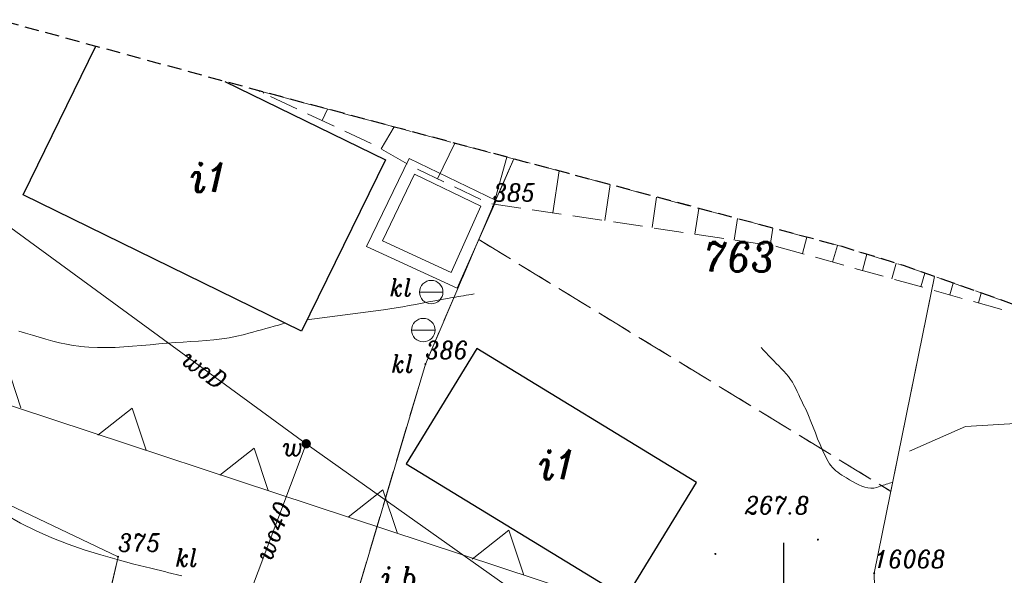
# Model space of a CAD drawing. Header units: metres. Extents: x 7435600 to 7436400, y 5537603 to 5538250.
# Tile 32 of 43: x 7436017 to 7436059, y 5537951 to 5537975. Entities that reach past the tile are written whole.
import ezdxf
from ezdxf.enums import TextEntityAlignment as Align

# ---------------------------------------------------------------- set-up
doc = ezdxf.new("R2010")
doc.units = ezdxf.units.M
doc.header["$MEASUREMENT"] = 0
for name, pattern in [('1.5_0.5', [2, 1.5, -0.5]), ('2', [0.9, 0.6, -0.3]), ('218-500', [1, 0.5, -0.5]), ('219-500', [0]), ('3117-500', [0]), ('mz1.25_0.5', [1.75, 1.25, -0.5])]:
    doc.linetypes.add(name, pattern=pattern)
doc.layers.get('0').update_dxf_attribs({"color": 2, "linetype": 'CONTINUOUS', "lineweight": 5})
doc.layers.add('!ramka', color=2, linetype='CONTINUOUS', lineweight=0)
for name, color, linetype in [('000 Inne (niezydentyfikowane)', 7, 'CONTINUOUS'), ('203-Punkt załamania granicy działki nie stabilizowany', 7, 'CONTINUOUS'), ('203-Punkt załamania granicy działki nie stabilizowany-Atr104', 7, 'CONTINUOUS'), ('211-Nr działki', 7, 'CONTINUOUS'), ('217-Granica konturu klasyfikcyjnego', 7, 'CONTINUOUS'), ('218-Granica użytku', 7, 'CONTINUOUS'), ('219-Linia granicy', 7, 'CONTINUOUS'), ('312-Budynek (powierzchnia)', 7, 'CONTINUOUS'), ('312-Numer ewidencyjny budynku-Atr124', 7, 'CONTINUOUS'), ('811-Warstwica ciągła linia', 7, 'CONTINUOUS'), ('inna budowla (powierzchnia)-Atr17', 7, 'CONTINUOUS'), ('murek oporowy (linia)', 7, 'CONTINUOUS'), ('Nieprzekraczalna linia zabudowy', 7, 'CONTINUOUS'), ('ogrodzenie trwałe (linia)', 7, 'CONTINUOUS'), ('osadnik kanalizacji lokalnej (dół Chambeau) (punkt)', 7, 'CONTINUOUS'), ('osadnik kanalizacji lokalnej (dół Chambeau) (punkt)-Atr17', 7, 'CONTINUOUS'), ('przewód wodociągowy (linia)', 7, 'CONTINUOUS'), ('przewód wodociągowy (linia)-Atr1', 7, 'CONTINUOUS'), ('punkt wysokościowy naturalny', 7, 'CONTINUOUS'), ('punkt wysokościowy naturalny-Atr2', 7, 'CONTINUOUS'), ('skarpa nieumocniona (powierzchnia)', 7, 'CONTINUOUS'), ('Wstawianie ramki sekcyjnej z opisem', 7, 'CONTINUOUS'), ('Zakres', 7, 'CONTINUOUS'), ('zasuwa - siec wodociągowa (punkt)', 7, 'CONTINUOUS'), ('zasuwa - siec wodociągowa (punkt)-Atr17', 7, 'CONTINUOUS')]:
    doc.layers.add(name, color=color, linetype=linetype)
doc.styles.get("Standard").update_dxf_attribs({"font": 'italic_1250.shx', "width": 0.75})
doc.linetypes.add('450-500k', pattern='A,2.5,0,[7,ksztalty.shx,S=0.714,R=0,X=0,Y=0],2.5', length=5)
doc.linetypes.add('902-500', pattern='A,3.75,0,[1,ksztalty.shx,S=0.5,R=0,X=0,Y=0],3.75', length=7.5)

# ---------------------------------------------------------------- blocks, each defined once
blk = doc.blocks.new('203')
at = {"linetype": 'Continuous', "lineweight": 0}
h = blk.add_hatch(color=0, dxfattribs=at)
edge = h.paths.add_edge_path()
edge.add_arc((0, 0), 0.045, 0, 360)
blk = doc.blocks.new('US07')
at = {"color": 0, "linetype": 'Continuous', "lineweight": 13}
for q in [(-0.5, 0), (0.5, 0)]:
    blk.add_line((0, 0), q, dxfattribs=at)
blk.add_circle((0, 0), 0.5, dxfattribs=at)
blk = doc.blocks.new('US25')
at = {"linetype": 'Continuous', "lineweight": 0}
h = blk.add_hatch(color=0, dxfattribs=at)
edge = h.paths.add_edge_path()
edge.add_arc((0, 0), 0.2, 0, 360)
blk = doc.blocks.new('PW01')
at = {"linetype": 'Continuous', "lineweight": 13}
h = blk.add_hatch(color=0, dxfattribs=at)
edge = h.paths.add_edge_path()
edge.add_arc((0, 0), 0.045, 0, 360)
blk = doc.blocks.new('RAMKA500K')
at = {"color": 0}
blk.add_line((50, 197.5), (50, 202.5), dxfattribs=at)

msp = doc.modelspace()

# ---------------------------------------------------------------- linework, layer by layer
at = {"layer": '!ramka', "color": 251, "linetype": 'Continuous', "lineweight": 13}
msp.add_3dface([(7435692.445, 5538052.761), (7436192.445, 5538052.761), (7436192.445, 5537747.761), (7435692.445, 5537747.761)], dxfattribs=at)
at = {"layer": '000 Inne (niezydentyfikowane)', "color": 251, "linetype": 'Continuous', "lineweight": 13}
for p, q in [((7436027.81, 5537971.68), (7436027.83, 5537971.723)), ((7436030.32, 5537970.51), (7436030.547, 5537970.996)), ((7436032.84, 5537969.3), (7436033.384, 5537970.237)), ((7436035.24, 5537968.02), (7436035.972, 5537969.545)), ((7436037.64, 5537966.95), (7436038.188, 5537968.953)), ((7436040.15, 5537966.57), (7436040.416, 5537968.356)), ((7436042.37, 5537966.24), (7436042.597, 5537967.773)), ((7436044.38, 5537965.94), (7436044.574, 5537967.245)), ((7436046.21, 5537965.66), (7436046.373, 5537966.763)), ((7436047.88, 5537965.41), (7436048.018, 5537966.323)), ((7436049.42, 5537965.18), (7436049.529, 5537965.919)), ((7436050.79, 5537964.83), (7436050.985, 5537965.53)), ((7436052.08, 5537964.47), (7436052.281, 5537965.183)), ((7436053.35, 5537964.11), (7436053.542, 5537964.803)), ((7436054.6, 5537963.76), (7436054.784, 5537964.42)), ((7436055.84, 5537963.42), (7436056.003, 5537964.004)), ((7436057.07, 5537963.07), (7436057.213, 5537963.575)), ((7436058.3, 5537962.73), (7436058.417, 5537963.148))]:
    msp.add_line(p, q, dxfattribs=at)
at = {"layer": '217-Granica konturu klasyfikcyjnego', "color": 3, "linetype": '1.5_0.5', "lineweight": 13, "flags": 128}
for points in [[(7436038.489, 5537968.872), (7436037.6, 5537966.84)], [(7436037.6, 5537966.84), (7436038.489, 5537968.872)], [(7436037.6, 5537966.84), (7436037, 5537965.43)], [(7436037, 5537965.43), (7436037.6, 5537966.84)], [(7436034.72, 5537960.12), (7436037, 5537965.43)], [(7436037, 5537965.43), (7436054.56, 5537954.69)], [(7436054.56, 5537954.69), (7436056.426, 5537963.854)], [(7436030.64, 5537946.41), (7436034.72, 5537960.12)]]:
    msp.add_lwpolyline(points, dxfattribs=at)
at = {"layer": '218-Granica użytku', "color": 3, "linetype": '218-500', "lineweight": 13, "flags": 128}
for points in [[(7436037, 5537965.43), (7436054.56, 5537954.69)], [(7436054.56, 5537954.69), (7436037, 5537965.43)]]:
    msp.add_lwpolyline(points, dxfattribs=at)
at = {"layer": '219-Linia granicy', "color": 96, "linetype": '219-500', "lineweight": 13, "flags": 128}
for points in [[(7436038.493, 5537968.871), (7436037.6, 5537966.84)], [(7436037.6, 5537966.84), (7436034.72, 5537960.12)], [(7436056.426, 5537963.854), (7436053.85, 5537951.2)], [(7436034.72, 5537960.12), (7436030.64, 5537946.41)], [(7436014.19, 5537955.44), (7436021.62, 5537951.9)], [(7436021.62, 5537951.9), (7436017.98, 5537936.02)], [(7436054.14, 5537939.35), (7436053.85, 5537951.2)]]:
    msp.add_lwpolyline(points, dxfattribs=at)
at = {"layer": '312-Budynek (powierzchnia)', "color": 251, "linetype": 'Continuous', "lineweight": 25, "flags": 128}
for points in [[(7436017.57, 5537967.34), (7436020.673, 5537973.676)], [(7436026.163, 5537972.178), (7436033.02, 5537968.83)], [(7436033.02, 5537968.83), (7436029.44, 5537961.53)], [(7436029.44, 5537961.53), (7436017.57, 5537967.34)], [(7436036.91, 5537960.79), (7436033.9, 5537955.87)], [(7436046.27, 5537955.07), (7436036.91, 5537960.79)], [(7436033.9, 5537955.87), (7436043.26, 5537950.15)], [(7436043.26, 5537950.15), (7436046.27, 5537955.07)]]:
    msp.add_lwpolyline(points, dxfattribs=at)
at = {"layer": '811-Warstwica ciągła linia', "color": 32, "linetype": 'Continuous', "lineweight": 13, "flags": 128}
for points in [[(7436029.67, 5537962.01), (7436029.996, 5537962.052), (7436030.322, 5537962.094), (7436030.648, 5537962.135), (7436030.974, 5537962.176), (7436031.3, 5537962.217), (7436031.626, 5537962.258), (7436031.952, 5537962.3), (7436032.278, 5537962.342), (7436032.604, 5537962.386), (7436032.93, 5537962.43), (7436033.205, 5537962.47), (7436033.48, 5537962.515), (7436033.754, 5537962.563), (7436034.028, 5537962.613), (7436034.302, 5537962.665), (7436034.575, 5537962.717), (7436034.848, 5537962.77), (7436035.122, 5537962.822), (7436035.396, 5537962.872), (7436035.67, 5537962.92), (7436035.783, 5537962.939), (7436035.896, 5537962.958), (7436036.009, 5537962.977), (7436036.122, 5537962.996), (7436036.235, 5537963.015), (7436036.348, 5537963.034), (7436036.461, 5537963.053), (7436036.574, 5537963.072), (7436036.687, 5537963.091), (7436036.8, 5537963.11)], [(7436017.393, 5537961.525), (7436017.68, 5537961.436), (7436017.967, 5537961.347), (7436018.255, 5537961.261), (7436018.544, 5537961.179), (7436018.833, 5537961.101), (7436019.124, 5537961.03), (7436019.417, 5537960.968), (7436019.711, 5537960.915), (7436019.95, 5537960.88), (7436020.007, 5537960.873), (7436020.377, 5537960.838), (7436020.748, 5537960.821), (7436021.12, 5537960.82), (7436021.493, 5537960.83), (7436021.865, 5537960.851), (7436022.238, 5537960.879), (7436022.611, 5537960.912), (7436022.984, 5537960.947), (7436023.356, 5537960.982), (7436023.67, 5537961.01), (7436023.727, 5537961.015), (7436024.057, 5537961.038), (7436024.387, 5537961.059), (7436024.718, 5537961.078), (7436025.049, 5537961.098), (7436025.379, 5537961.123), (7436025.708, 5537961.153), (7436026.036, 5537961.192), (7436026.361, 5537961.242), (7436026.685, 5537961.306), (7436026.95, 5537961.37), (7436027.006, 5537961.385), (7436027.188, 5537961.434), (7436027.369, 5537961.483), (7436027.55, 5537961.532), (7436027.731, 5537961.582), (7436027.912, 5537961.632), (7436028.093, 5537961.683), (7436028.273, 5537961.733), (7436028.454, 5537961.784), (7436028.635, 5537961.835), (7436028.76, 5537961.87)], [(7436054.63, 5537955.08), (7436054.564, 5537955.058), (7436054.498, 5537955.036), (7436054.432, 5537955.013), (7436054.366, 5537954.991), (7436054.3, 5537954.969), (7436054.234, 5537954.947), (7436054.168, 5537954.925), (7436054.102, 5537954.904), (7436054.036, 5537954.882), (7436053.97, 5537954.86), (7436053.841, 5537954.83), (7436053.711, 5537954.823), (7436053.581, 5537954.836), (7436053.451, 5537954.867), (7436053.32, 5537954.912), (7436053.19, 5537954.969), (7436053.06, 5537955.035), (7436052.93, 5537955.107), (7436052.8, 5537955.183), (7436052.67, 5537955.26), (7436052.572, 5537955.319), (7436052.478, 5537955.378), (7436052.388, 5537955.439), (7436052.302, 5537955.501), (7436052.221, 5537955.567), (7436052.145, 5537955.636), (7436052.073, 5537955.709), (7436052.007, 5537955.787), (7436051.946, 5537955.87), (7436051.89, 5537955.96), (7436051.763, 5537956.199), (7436051.647, 5537956.441), (7436051.541, 5537956.686), (7436051.441, 5537956.933), (7436051.345, 5537957.18), (7436051.249, 5537957.428), (7436051.153, 5537957.675), (7436051.053, 5537957.919), (7436050.946, 5537958.161), (7436050.83, 5537958.4), (7436050.764, 5537958.534), (7436050.7, 5537958.67), (7436050.636, 5537958.807), (7436050.573, 5537958.943), (7436050.507, 5537959.079), (7436050.438, 5537959.212), (7436050.364, 5537959.342), (7436050.284, 5537959.467), (7436050.197, 5537959.587), (7436050.1, 5537959.7), (7436049.994, 5537959.813), (7436049.887, 5537959.926), (7436049.78, 5537960.038), (7436049.673, 5537960.15), (7436049.566, 5537960.261), (7436049.458, 5537960.373), (7436049.351, 5537960.484), (7436049.244, 5537960.596), (7436049.137, 5537960.708), (7436049.03, 5537960.82)], [(7436016.815, 5537953.701), (7436017.465, 5537953.331), (7436018.128, 5537953), (7436018.802, 5537952.704), (7436019.486, 5537952.438), (7436020.179, 5537952.198), (7436020.879, 5537951.979), (7436021.586, 5537951.778), (7436022.298, 5537951.589), (7436023.014, 5537951.409), (7436023.66, 5537951.25), (7436023.732, 5537951.232), (7436024.343, 5537951.088)]]:
    msp.add_lwpolyline(points, dxfattribs=at)
at = {"layer": 'murek oporowy (linia)', "color": 251, "linetype": '450-500k', "lineweight": 13}
for p, q in [((7436032.214, 5537965.129), (7436034.023, 5537968.883)), ((7436034.023, 5537968.883), (7436037.737, 5537967.1)), ((7436037.737, 5537967.1), (7436036.076, 5537963.357)), ((7436036.076, 5537963.357), (7436032.214, 5537965.129))]:
    msp.add_line(p, q, dxfattribs=at)
at = {"layer": 'murek oporowy (linia)', "color": 251, "lineweight": 13}
for p, q in [((7436032.886, 5537965.371), (7436034.257, 5537968.217)), ((7436034.257, 5537968.217), (7436037.083, 5537966.86)), ((7436037.083, 5537966.86), (7436035.824, 5537964.023)), ((7436035.824, 5537964.023), (7436032.886, 5537965.371))]:
    msp.add_line(p, q, dxfattribs=at)
at = {"layer": 'Nieprzekraczalna linia zabudowy', "color": 251, "linetype": '3117-500', "lineweight": 13, "flags": 128}
msp.add_lwpolyline([(7436132.87, 5537917.47), (7436105.98, 5537928.56), (7436069.68, 5537940.95), (7436009.28, 5537960.91), (7435960.76, 5537975.49), (7435944.26, 5537980.85)], dxfattribs=at)
msp.add_lwpolyline([(7436132.87, 5537917.47), (7436105.98, 5537928.56), (7436069.68, 5537940.95), (7436009.28, 5537960.91), (7435960.76, 5537975.49), (7435944.26, 5537980.85)], dxfattribs=at)
msp.add_lwpolyline([(7436132.87, 5537917.47), (7436105.98, 5537928.56), (7436069.68, 5537940.95), (7436009.28, 5537960.91), (7435960.76, 5537975.49), (7435944.26, 5537980.85)], dxfattribs=at)
at = {"layer": 'Nieprzekraczalna linia zabudowy', "color": 251, "linetype": '3117-500', "lineweight": 13, "elevation": 0, "flags": 128}
for points in [[(7436017.476, 5537958.253), (7436016.842, 5537960.176), (7436015.278, 5537958.938)], [(7436022.813, 5537956.441), (7436022.22, 5537958.24), (7436020.758, 5537957.083)], [(7436028.019, 5537954.732), (7436027.427, 5537956.531), (7436025.964, 5537955.373)], [(7436033.524, 5537952.898), (7436032.911, 5537954.761), (7436031.431, 5537953.59)], [(7436038.916, 5537951.109), (7436038.282, 5537953.032), (7436036.718, 5537951.794)]]:
    msp.add_lwpolyline(points, dxfattribs=at)
at = {"layer": 'ogrodzenie trwałe (linia)', "color": 251, "linetype": '902-500', "lineweight": 13, "flags": 128}
for points in [[(7435995.28, 5537963.46), (7435998.2, 5537963.78), (7436008.7, 5537958.31), (7436014.19, 5537955.44), (7436021.62, 5537951.9), (7436017.93, 5537936.28), (7436001.21, 5537941.47)], [(7436060.35, 5537957.61), (7436057.75, 5537957.46), (7436055.35, 5537956.41)]]:
    msp.add_lwpolyline(points, dxfattribs=at)
at = {"layer": 'przewód wodociągowy (linia)', "color": 5, "linetype": 'Continuous', "lineweight": 13, "flags": 128}
for points in [[(7436005.669, 5537977.772), (7436014.39, 5537967.87), (7436029.64, 5537956.72), (7436039.92, 5537949.42)], [(7436029.64, 5537956.72), (7436026.25, 5537947.72)]]:
    msp.add_lwpolyline(points, dxfattribs=at)
at = {"layer": 'skarpa nieumocniona (powierzchnia)', "color": 251, "linetype": 'mz1.25_0.5', "lineweight": 13, "flags": 128}
msp.add_lwpolyline([(7436027.84, 5537971.72), (7436052.48, 5537965.13), (7436055.14, 5537964.31), (7436062.9, 5537961.56), (7436062.4, 5537961.58), (7436049.68, 5537965.14), (7436037.41, 5537966.98), (7436034.14, 5537968.55), (7436032.6, 5537969.44), (7436027.58, 5537971.79)], close=True, dxfattribs=at)
at = {"layer": 'Zakres', "color": 5, "linetype": '2', "lineweight": 30, "flags": 128}
msp.add_lwpolyline([(7435791.95, 5538004.83), (7435788.55, 5537993.08), (7435787.96, 5537986.53), (7435787.35, 5537979.77), (7435791.23, 5537966.98), (7435799.62, 5537956.58), (7435811.29, 5537950.08), (7435839.35, 5537940.91), (7435847.93, 5537935.74), (7435857.59, 5537931.73), (7435868.01, 5537930.77), (7435873.84, 5537931.1), (7435927.63, 5537913.78), (7435934.32, 5537910.49), (7435948.84, 5537901.62), (7435957.74, 5537897.76), (7436015.82, 5537881.67), (7436056.09, 5537869.29), (7436058.12, 5537868.73), (7436082.82, 5537862.73), (7436097.96, 5537862.42), (7436111.81, 5537868.54), (7436121.78, 5537879.94), (7436129.89, 5537894.76), (7436134.11, 5537909.18), (7436131.89, 5537924.04), (7436123.64, 5537936.6), (7436110.88, 5537944.55), (7436055.14, 5537964.31), (7436052.48, 5537965.13), (7436027.84, 5537971.72), (7435999.56, 5537979.44), (7435995.34, 5537981.24), (7435974.61, 5537991.35), (7435974.21, 5537991.54), (7435952.34, 5538001.86), (7435940.13, 5538005.1), (7435927.06, 5538006.13), (7435886.07, 5538018.53), (7435885.05, 5538018.82), (7435855.64, 5538026.76), (7435837.67, 5538033.11), (7435824.44, 5538035.07), (7435811.44, 5538031.93), (7435800.57, 5538024.15), (7435795.41, 5538016.01), (7435793.41, 5538012.85)], close=True, dxfattribs=at)

# ---------------------------------------------------------------- block references
at = {"layer": '203-Punkt załamania granicy działki nie stabilizowany', "color": 3, "linetype": 'Continuous', "lineweight": 13}
for p in [(7436037.6, 5537966.84), (7436034.72, 5537960.12), (7436021.62, 5537951.9), (7436053.85, 5537951.2)]:
    msp.add_blockref('203', p, dxfattribs=at)
at = {"layer": 'osadnik kanalizacji lokalnej (dół Chambeau) (punkt)', "color": 251, "linetype": 'Continuous', "lineweight": 13}
for p in [(7436034.97, 5537963.19), (7436034.63, 5537961.57)]:
    msp.add_blockref('US07', p, dxfattribs=at)
at = {"layer": 'punkt wysokościowy naturalny', "color": 251, "linetype": 'Continuous', "lineweight": 13}
for p in [(7436051.45, 5537952.63), (7436047.08, 5537952.02)]:
    msp.add_blockref('PW01', p, dxfattribs=at)
at = {"layer": 'Wstawianie ramki sekcyjnej z opisem', "color": 251, "linetype": 'Continuous', "lineweight": 13}
msp.add_blockref('RAMKA500K', (7436000, 5537750), dxfattribs=at)
at = {"layer": 'zasuwa - siec wodociągowa (punkt)', "color": 251, "linetype": 'Continuous', "lineweight": 13}
msp.add_blockref('US25', (7436029.64, 5537956.72), dxfattribs=at)

# ---------------------------------------------------------------- texts
at = {"layer": '203-Punkt załamania granicy działki nie stabilizowany-Atr104', "color": 251, "lineweight": 13, "width": 0.9}
for s, p in [('385', (7436037.6, 5537966.84)), ('386', (7436034.72, 5537960.12)), ('375', (7436021.62, 5537951.9)), ('16068', (7436053.85, 5537951.2))]:
    msp.add_text(s, height=0.75, dxfattribs=at).set_placement(p, align=Align.BOTTOM_LEFT)
at = {"layer": '211-Nr działki', "color": 96, "linetype": 'Continuous', "lineweight": 13, "width": 0.9}
msp.add_text('763', height=1.25, dxfattribs=at).set_placement((7436046.59, 5537964.07))
at = {"layer": '312-Numer ewidencyjny budynku-Atr124', "color": 251, "lineweight": 13, "width": 0.9}
for p in [(7436025.53, 5537968.09), (7436040.39, 5537955.83)]:
    msp.add_text('i1', height=1.25, dxfattribs=at).set_placement(p, align=Align.MIDDLE_CENTER)
at = {"layer": 'inna budowla (powierzchnia)-Atr17', "color": 251, "lineweight": 13, "width": 0.9}
msp.add_text('i.b.', height=0.9, dxfattribs=at).set_placement((7436032.85, 5537950.57))
at = {"layer": 'osadnik kanalizacji lokalnej (dół Chambeau) (punkt)-Atr17', "color": 251, "lineweight": 13, "width": 0.9}
for p in [(7436033.2, 5537963.01), (7436033.27, 5537959.76), (7436024.07, 5537951.48)]:
    msp.add_text('kl', height=0.75, dxfattribs=at).set_placement(p)
at = {"layer": 'przewód wodociągowy (linia)-Atr1', "color": 5, "lineweight": 13, "width": 0.9}
for s, rotation, p in [('woD', -36.173, (7436024.48, 5537960.49)), ('wo40', 69.373, (7436027.78, 5537951.79))]:
    msp.add_text(s, height=0.75, rotation=rotation, dxfattribs=at).set_placement(p, align=Align.MIDDLE_LEFT)
at = {"layer": 'punkt wysokościowy naturalny-Atr2', "color": 251, "lineweight": 13, "width": 0.9}
msp.add_text('267.8', height=0.75, dxfattribs=at).set_placement((7436048.34, 5537953.72))
at = {"layer": 'zasuwa - siec wodociągowa (punkt)-Atr17', "color": 251, "lineweight": 13, "width": 0.9}
msp.add_text('w', height=0.75, dxfattribs=at).set_placement((7436028.64, 5537956.21))

doc.saveas('drawing.dxf')
